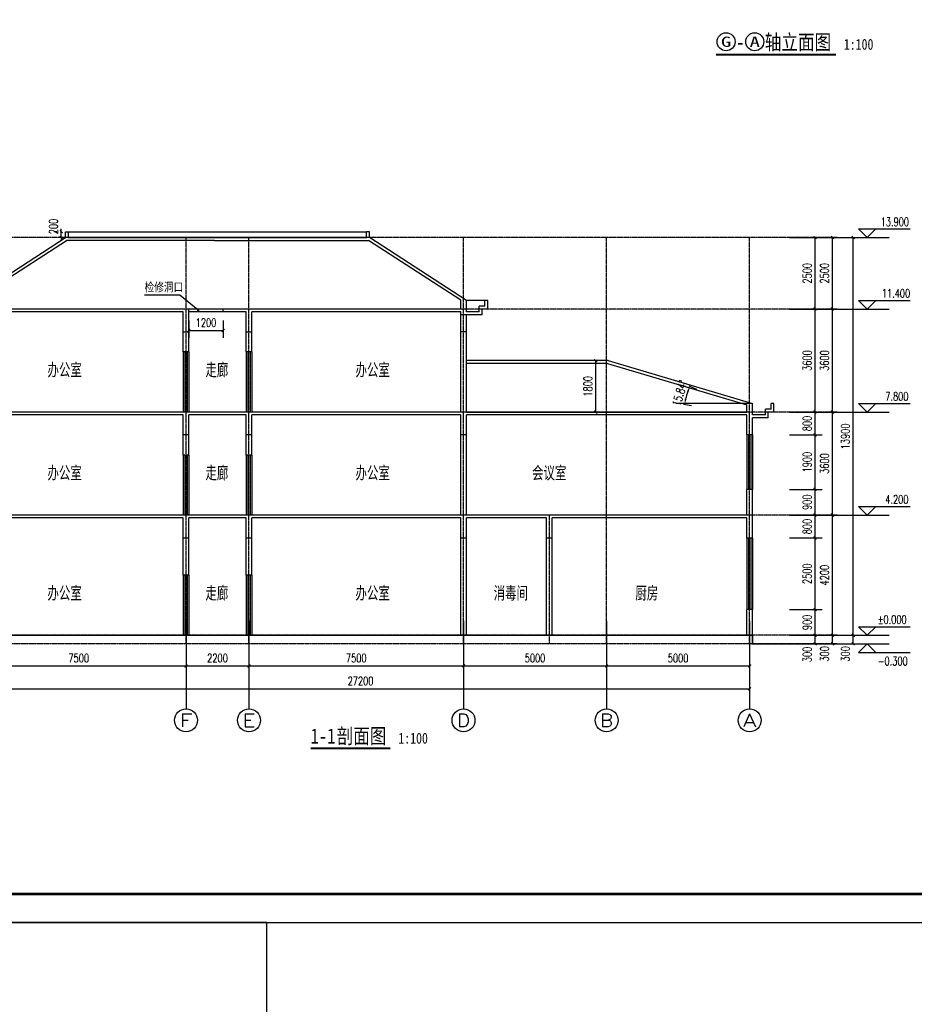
# Model space of a CAD drawing. Header units: inches. Extents: x 224620 to 3435104, y 247406 to 993300.
# Tile 30 of 110: x 262781 to 294053, y 315369 to 349776. Entities that reach past the tile are written whole.
import ezdxf
from ezdxf.enums import TextEntityAlignment as Align

# ---------------------------------------------------------------- set-up
doc = ezdxf.new("R2010")
doc.units = ezdxf.units.IN
doc.header["$MEASUREMENT"] = 0
doc.linetypes.add('__DASH', pattern=[0.35, 0.25, -0.1])
doc.linetypes.add('CENTER', pattern=[2, 1.25, -0.25, 0.25, -0.25])
for name, color, linetype in [('AXIS', 3, 'Continuous'), ('AXIS_TEXT', 7, 'Continuous'), ('DIM_ELEV', 3, 'Continuous'), ('DIM_LEAD', 3, 'Continuous'), ('DIM_SYMB', 3, 'Continuous'), ('DOTE', 1, 'CENTER'), ('PUB_DIM', 3, 'Continuous'), ('PUB_TEXT', 7, 'Continuous'), ('PUB_TITLE', 4, 'Continuous'), ('WALL', 2, 'Continuous'), ('WINDOW', 4, 'Continuous'), ('x细线', 135, 'Continuous'), ('散水', 144, 'Continuous')]:
    doc.layers.add(name, color=color, linetype=linetype)
doc.styles.add('_HZTXT', font='txt.shx', dxfattribs={"width": 0.8, "bigfont": 'HZTXT.shx'})
doc.styles.add('_TCH_AXIS', font='COMPLEX', dxfattribs={"bigfont": 'GBCBIG'})
doc.styles.add('_TCH_DIM', font='SIMPLEX', dxfattribs={"bigfont": 'GBCBIG'})
doc.styles.add('_TCH_DIM_T3', font='SIMPLEX', dxfattribs={"width": 0.705882, "bigfont": 'GBCBIG'})
doc.styles.add('COMPLEX', font='COMPLEX')
doc.styles.add('宋体', font='txt', dxfattribs={"width": 0.8})
doc.dimstyles.new('_TCH_ARCH&&100', dxfattribs={"dimtxt": 297.5, "dimasz": 100, "dimexe": 250, "dimexo": 300, "dimgap": 126.25, "dimtad": 1, "dimdec": 0, "dimzin": 0, "dimdsep": 46, "dimtxsty": '_TCH_DIM_T3', "dimblk": 'ARCHTICK', "dimcen": 0.09, "dimclrt": 7, "dimazin": 2, "dimtfac": 1, "dimtdec": 0, "dimtix": 1, "dimtmove": 2, "dimatfit": 3, "dimfxl": 1, "dimtolj": 1, "dimtzin": 0, "dimarcsym": 0})
doc.dimstyles.new('_TCH_ARROW&&100', dxfattribs={"dimtxt": 297.5, "dimasz": 200, "dimexe": 250, "dimexo": 300, "dimgap": 100, "dimtad": 1, "dimdec": 0, "dimzin": 0, "dimdsep": 46, "dimtxsty": '_TCH_DIM_T3', "dimcen": 0.09, "dimclrt": 7, "dimazin": 2, "dimtfac": 1, "dimtdec": 0, "dimtix": 1, "dimtmove": 2, "dimatfit": 3, "dimfxl": 1, "dimtolj": 1, "dimtzin": 0, "dimarcsym": 0})

# ---------------------------------------------------------------- blocks, each defined once
blk = doc.blocks.new('wrtgtg')
at = {"layer": 'PUB_TITLE'}
blk.add_lwpolyline([(-75296, -5841), (8804, -5841), (8804, 53559), (-75296, 53559)], close=True, dxfattribs=at)
at = {"layer": 'PUB_TITLE', "const_width": 100}
blk.add_lwpolyline([(-72796, -4841), (7804, -4841), (7804, 52559), (-72796, 52559)], close=True, dxfattribs=at)
blk = doc.blocks.new('_ArchTick')
at = {"color": 0, "linetype": 'ByBlock', "const_width": 0.4}
blk.add_lwpolyline([(-0.5, -0.5), (0.5, 0.5)], dxfattribs=at)
blk = doc.blocks.new('*D253')
at = {"layer": 'Defpoints', "color": 0}
for p in [(282917, 337864), (283246, 337864), (283246, 336064)]:
    blk.add_point(p, dxfattribs=at)
at = {"layer": 'PUB_DIM', "color": 0, "lineweight": -2}
for p, q in [((282946, 337864), (282667, 337864)), ((282917, 336064), (282917, 337864)), ((282946, 336064), (282667, 336064))]:
    blk.add_line(p, q, dxfattribs=at)
at = {"layer": 'PUB_DIM', "color": 0, "lineweight": -2, "xscale": 100, "yscale": 100, "zscale": 100}
for p, rotation in [((282917, 337864), 90), ((282917, 336064), 270)]:
    blk.add_blockref('_ArchTick', p, dxfattribs=dict(at, rotation=rotation))
at = {"layer": 'PUB_DIM', "color": 7, "insert": (282642, 336964), "char_height": 297.5, "attachment_point": 5, "rotation": 90, "style": '_TCH_DIM_T3'}
blk.add_mtext('\\A1;1800', dxfattribs=at)
blk = doc.blocks.new('*D254')
at = {"layer": 'Defpoints', "color": 0}
for p in [(285901, 337105), (286128, 336758), (285684, 336380), (288396, 335964)]:
    blk.add_point(p, dxfattribs=at)
at = {"layer": 'PUB_DIM', "color": 0, "lineweight": -2}
for p, q in [((286173, 336980), (286438, 336859)), ((285980, 336335), (286268, 336291))]:
    blk.add_line(p, q, dxfattribs=at)
blk.add_arc((288396, 335964), 2404, 160.1943, 166.4965, dxfattribs=at)
at = {"layer": 'PUB_DIM', "color": 0}
for points in [[(286104, 336791), (286166, 336765), (286211, 336963)], [(286092, 336518), (286027, 336531), (286021, 336329)]]:
    blk.add_solid(points, dxfattribs=at)
at = {"layer": 'PUB_DIM', "color": 7, "insert": (285855, 336724), "char_height": 297.5, "attachment_point": 5, "rotation": 73.3454, "style": '_TCH_DIM_T3'}
blk.add_mtext('\\A1;15.84°', dxfattribs=at)
blk = doc.blocks.new('*D255')
at = {"layer": 'Defpoints', "color": 0}
for p in [(268696, 339564), (269896, 339564), (269896, 338914)]:
    blk.add_point(p, dxfattribs=at)
at = {"layer": 'PUB_DIM', "color": 0, "lineweight": -2}
for p, q in [((268696, 339264), (268696, 338664)), ((269896, 339264), (269896, 338664)), ((268696, 338914), (269896, 338914))]:
    blk.add_line(p, q, dxfattribs=at)
at = {"layer": 'PUB_DIM', "color": 0, "lineweight": -2, "xscale": 100, "yscale": 100, "zscale": 100, "rotation": 180}
blk.add_blockref('_ArchTick', (268696, 338914), dxfattribs=at)
at = {"layer": 'PUB_DIM', "color": 0, "lineweight": -2, "xscale": 100, "yscale": 100, "zscale": 100}
blk.add_blockref('_ArchTick', (269896, 338914), dxfattribs=at)
at = {"layer": 'PUB_DIM', "color": 7, "insert": (269296, 339189), "char_height": 297.5, "attachment_point": 5, "style": '_TCH_DIM_T3'}
blk.add_mtext('\\A1;1200', dxfattribs=at)
blk = doc.blocks.new('*D336')
at = {"layer": 'Defpoints', "color": 0}
for p in [(264237, 342364), (264384, 342364), (264384, 342164)]:
    blk.add_point(p, dxfattribs=at)
at = {"layer": 'PUB_DIM', "color": 0, "lineweight": -2}
for p, q in [((264084, 342364), (263987, 342364)), ((264237, 342364), (264237, 342464)), ((264237, 342164), (264237, 342364)), ((264084, 342164), (263987, 342164)), ((264237, 342164), (264237, 342064))]:
    blk.add_line(p, q, dxfattribs=at)
at = {"layer": 'PUB_DIM', "color": 0, "lineweight": -2, "xscale": 100, "yscale": 100, "zscale": 100}
for p, rotation in [((264237, 342364), 270), ((264237, 342164), 90)]:
    blk.add_blockref('_ArchTick', p, dxfattribs=dict(at, rotation=rotation))
at = {"layer": 'PUB_DIM', "color": 7, "insert": (263962, 342550), "char_height": 297.5, "attachment_point": 5, "rotation": 90, "style": '_TCH_DIM_T3'}
blk.add_mtext('\\A1;200', dxfattribs=at)
blk = doc.blocks.new('*D337')
at = {"layer": 'Defpoints', "color": 0}
for p in [(289390, 342164), (290583, 342164), (289390, 339664)]:
    blk.add_point(p, dxfattribs=at)
at = {"layer": 'PUB_DIM', "color": 0, "lineweight": -2}
for p, q in [((289690, 342164), (290833, 342164)), ((290583, 339664), (290583, 342164)), ((289690, 339664), (290833, 339664))]:
    blk.add_line(p, q, dxfattribs=at)
at = {"layer": 'PUB_DIM', "color": 0, "lineweight": -2, "xscale": 100, "yscale": 100, "zscale": 100}
for p, rotation in [((290583, 342164), 90), ((290583, 339664), 270)]:
    blk.add_blockref('_ArchTick', p, dxfattribs=dict(at, rotation=rotation))
at = {"layer": 'PUB_DIM', "color": 7, "insert": (290308, 340914), "char_height": 297.5, "attachment_point": 5, "rotation": 90, "style": '_TCH_DIM_T3'}
blk.add_mtext('\\A1;2500', dxfattribs=at)
blk = doc.blocks.new('*D338')
at = {"layer": 'Defpoints', "color": 0}
for p in [(289390, 339664), (290583, 339664), (289390, 336064)]:
    blk.add_point(p, dxfattribs=at)
at = {"layer": 'PUB_DIM', "color": 0, "lineweight": -2}
for p, q in [((289690, 339664), (290833, 339664)), ((290583, 336064), (290583, 339664)), ((289690, 336064), (290833, 336064))]:
    blk.add_line(p, q, dxfattribs=at)
at = {"layer": 'PUB_DIM', "color": 0, "lineweight": -2, "xscale": 100, "yscale": 100, "zscale": 100}
for p, rotation in [((290583, 339664), 90), ((290583, 336064), 270)]:
    blk.add_blockref('_ArchTick', p, dxfattribs=dict(at, rotation=rotation))
at = {"layer": 'PUB_DIM', "color": 7, "insert": (290308, 337864), "char_height": 297.5, "attachment_point": 5, "rotation": 90, "style": '_TCH_DIM_T3'}
blk.add_mtext('\\A1;3600', dxfattribs=at)
blk = doc.blocks.new('*D339')
at = {"layer": 'Defpoints', "color": 0}
for p in [(289390, 336064), (290583, 336064), (289390, 335264)]:
    blk.add_point(p, dxfattribs=at)
at = {"layer": 'PUB_DIM', "color": 0, "lineweight": -2}
for p, q in [((289690, 336064), (290833, 336064)), ((290583, 335264), (290583, 336064)), ((289690, 335264), (290833, 335264))]:
    blk.add_line(p, q, dxfattribs=at)
at = {"layer": 'PUB_DIM', "color": 0, "lineweight": -2, "xscale": 100, "yscale": 100, "zscale": 100}
for p, rotation in [((290583, 336064), 90), ((290583, 335264), 270)]:
    blk.add_blockref('_ArchTick', p, dxfattribs=dict(at, rotation=rotation))
at = {"layer": 'PUB_DIM', "color": 7, "insert": (290308, 335664), "char_height": 297.5, "attachment_point": 5, "rotation": 90, "style": '_TCH_DIM_T3'}
blk.add_mtext('\\A1;800', dxfattribs=at)
blk = doc.blocks.new('*D340')
at = {"layer": 'Defpoints', "color": 0}
for p in [(289390, 335264), (290583, 335264), (289390, 333364)]:
    blk.add_point(p, dxfattribs=at)
at = {"layer": 'PUB_DIM', "color": 0, "lineweight": -2}
for p, q in [((289690, 335264), (290833, 335264)), ((290583, 333364), (290583, 335264)), ((289690, 333364), (290833, 333364))]:
    blk.add_line(p, q, dxfattribs=at)
at = {"layer": 'PUB_DIM', "color": 0, "lineweight": -2, "xscale": 100, "yscale": 100, "zscale": 100}
for p, rotation in [((290583, 335264), 90), ((290583, 333364), 270)]:
    blk.add_blockref('_ArchTick', p, dxfattribs=dict(at, rotation=rotation))
at = {"layer": 'PUB_DIM', "color": 7, "insert": (290308, 334314), "char_height": 297.5, "attachment_point": 5, "rotation": 90, "style": '_TCH_DIM_T3'}
blk.add_mtext('\\A1;1900', dxfattribs=at)
blk = doc.blocks.new('*D341')
at = {"layer": 'Defpoints', "color": 0}
for p in [(289390, 333364), (290583, 333364), (289390, 332464)]:
    blk.add_point(p, dxfattribs=at)
at = {"layer": 'PUB_DIM', "color": 0, "lineweight": -2}
for p, q in [((289690, 333364), (290833, 333364)), ((290583, 332464), (290583, 333364)), ((289690, 332464), (290833, 332464))]:
    blk.add_line(p, q, dxfattribs=at)
at = {"layer": 'PUB_DIM', "color": 0, "lineweight": -2, "xscale": 100, "yscale": 100, "zscale": 100}
for p, rotation in [((290583, 333364), 90), ((290583, 332464), 270)]:
    blk.add_blockref('_ArchTick', p, dxfattribs=dict(at, rotation=rotation))
at = {"layer": 'PUB_DIM', "color": 7, "insert": (290308, 332914), "char_height": 297.5, "attachment_point": 5, "rotation": 90, "style": '_TCH_DIM_T3'}
blk.add_mtext('\\A1;900', dxfattribs=at)
blk = doc.blocks.new('*D342')
at = {"layer": 'Defpoints', "color": 0}
for p in [(289390, 332464), (290583, 332464), (289390, 331664)]:
    blk.add_point(p, dxfattribs=at)
at = {"layer": 'PUB_DIM', "color": 0, "lineweight": -2}
for p, q in [((289690, 332464), (290833, 332464)), ((290583, 331664), (290583, 332464)), ((289690, 331664), (290833, 331664))]:
    blk.add_line(p, q, dxfattribs=at)
at = {"layer": 'PUB_DIM', "color": 0, "lineweight": -2, "xscale": 100, "yscale": 100, "zscale": 100}
for p, rotation in [((290583, 332464), 90), ((290583, 331664), 270)]:
    blk.add_blockref('_ArchTick', p, dxfattribs=dict(at, rotation=rotation))
at = {"layer": 'PUB_DIM', "color": 7, "insert": (290308, 332064), "char_height": 297.5, "attachment_point": 5, "rotation": 90, "style": '_TCH_DIM_T3'}
blk.add_mtext('\\A1;800', dxfattribs=at)
blk = doc.blocks.new('*D343')
at = {"layer": 'Defpoints', "color": 0}
for p in [(289390, 331664), (290583, 331664), (289390, 329164)]:
    blk.add_point(p, dxfattribs=at)
at = {"layer": 'PUB_DIM', "color": 0, "lineweight": -2}
for p, q in [((289690, 331664), (290833, 331664)), ((290583, 329164), (290583, 331664)), ((289690, 329164), (290833, 329164))]:
    blk.add_line(p, q, dxfattribs=at)
at = {"layer": 'PUB_DIM', "color": 0, "lineweight": -2, "xscale": 100, "yscale": 100, "zscale": 100}
for p, rotation in [((290583, 331664), 90), ((290583, 329164), 270)]:
    blk.add_blockref('_ArchTick', p, dxfattribs=dict(at, rotation=rotation))
at = {"layer": 'PUB_DIM', "color": 7, "insert": (290308, 330414), "char_height": 297.5, "attachment_point": 5, "rotation": 90, "style": '_TCH_DIM_T3'}
blk.add_mtext('\\A1;2500', dxfattribs=at)
blk = doc.blocks.new('*D344')
at = {"layer": 'Defpoints', "color": 0}
for p in [(289390, 329164), (290583, 329164), (289390, 328264)]:
    blk.add_point(p, dxfattribs=at)
at = {"layer": 'PUB_DIM', "color": 0, "lineweight": -2}
for p, q in [((289690, 329164), (290833, 329164)), ((290583, 328264), (290583, 329164)), ((289690, 328264), (290833, 328264))]:
    blk.add_line(p, q, dxfattribs=at)
at = {"layer": 'PUB_DIM', "color": 0, "lineweight": -2, "xscale": 100, "yscale": 100, "zscale": 100}
for p, rotation in [((290583, 329164), 90), ((290583, 328264), 270)]:
    blk.add_blockref('_ArchTick', p, dxfattribs=dict(at, rotation=rotation))
at = {"layer": 'PUB_DIM', "color": 7, "insert": (290308, 328714), "char_height": 297.5, "attachment_point": 5, "rotation": 90, "style": '_TCH_DIM_T3'}
blk.add_mtext('\\A1;900', dxfattribs=at)
blk = doc.blocks.new('*D345')
at = {"layer": 'Defpoints', "color": 0}
for p in [(289390, 328264), (290583, 328264), (289390, 327964)]:
    blk.add_point(p, dxfattribs=at)
at = {"layer": 'PUB_DIM', "color": 0, "lineweight": -2}
for p, q in [((289690, 328264), (290833, 328264)), ((290583, 327964), (290583, 328264)), ((289690, 327964), (290833, 327964))]:
    blk.add_line(p, q, dxfattribs=at)
at = {"layer": 'PUB_DIM', "color": 0, "lineweight": -2, "xscale": 100, "yscale": 100, "zscale": 100}
for p, rotation in [((290583, 328264), 90), ((290583, 327964), 270)]:
    blk.add_blockref('_ArchTick', p, dxfattribs=dict(at, rotation=rotation))
at = {"layer": 'PUB_DIM', "color": 7, "insert": (290308, 327594), "char_height": 297.5, "attachment_point": 5, "rotation": 90, "style": '_TCH_DIM_T3'}
blk.add_mtext('\\A1;300', dxfattribs=at)
blk = doc.blocks.new('*D397')
at = {"layer": 'AXIS', "color": 0, "lineweight": -2}
for p, q in [((283296, 328475), (283296, 326943)), ((288296, 328475), (288296, 326943)), ((283296, 327193), (288296, 327193))]:
    blk.add_line(p, q, dxfattribs=at)
at = {"layer": 'Defpoints', "color": 0}
for p in [(283296, 328775), (288296, 328775), (288296, 327193)]:
    blk.add_point(p, dxfattribs=at)
at = {"layer": 'AXIS', "color": 0, "lineweight": -2, "xscale": 100, "yscale": 100, "zscale": 100, "rotation": 180}
blk.add_blockref('_ArchTick', (283296, 327193), dxfattribs=at)
at = {"layer": 'AXIS', "color": 0, "lineweight": -2, "xscale": 100, "yscale": 100, "zscale": 100}
blk.add_blockref('_ArchTick', (288296, 327193), dxfattribs=at)
at = {"layer": 'AXIS', "color": 7, "insert": (285796, 327468), "char_height": 297.5, "attachment_point": 5, "style": '_TCH_DIM_T3'}
blk.add_mtext('\\A1;5000', dxfattribs=at)
blk = doc.blocks.new('*D398')
at = {"layer": 'AXIS', "color": 0, "lineweight": -2}
for p, q in [((278296, 328475), (278296, 326943)), ((283296, 328475), (283296, 326943)), ((278296, 327193), (283296, 327193))]:
    blk.add_line(p, q, dxfattribs=at)
at = {"layer": 'Defpoints', "color": 0}
for p in [(278296, 328775), (283296, 328775), (283296, 327193)]:
    blk.add_point(p, dxfattribs=at)
at = {"layer": 'AXIS', "color": 0, "lineweight": -2, "xscale": 100, "yscale": 100, "zscale": 100, "rotation": 180}
blk.add_blockref('_ArchTick', (278296, 327193), dxfattribs=at)
at = {"layer": 'AXIS', "color": 0, "lineweight": -2, "xscale": 100, "yscale": 100, "zscale": 100}
blk.add_blockref('_ArchTick', (283296, 327193), dxfattribs=at)
at = {"layer": 'AXIS', "color": 7, "insert": (280796, 327468), "char_height": 297.5, "attachment_point": 5, "style": '_TCH_DIM_T3'}
blk.add_mtext('\\A1;5000', dxfattribs=at)
blk = doc.blocks.new('*D399')
at = {"layer": 'AXIS', "color": 0, "lineweight": -2}
for p, q in [((270796, 328475), (270796, 326943)), ((278296, 328475), (278296, 326943)), ((270796, 327193), (278296, 327193))]:
    blk.add_line(p, q, dxfattribs=at)
at = {"layer": 'Defpoints', "color": 0}
for p in [(270796, 328775), (278296, 328775), (278296, 327193)]:
    blk.add_point(p, dxfattribs=at)
at = {"layer": 'AXIS', "color": 0, "lineweight": -2, "xscale": 100, "yscale": 100, "zscale": 100, "rotation": 180}
blk.add_blockref('_ArchTick', (270796, 327193), dxfattribs=at)
at = {"layer": 'AXIS', "color": 0, "lineweight": -2, "xscale": 100, "yscale": 100, "zscale": 100}
blk.add_blockref('_ArchTick', (278296, 327193), dxfattribs=at)
at = {"layer": 'AXIS', "color": 7, "insert": (274546, 327468), "char_height": 297.5, "attachment_point": 5, "style": '_TCH_DIM_T3'}
blk.add_mtext('\\A1;7500', dxfattribs=at)
blk = doc.blocks.new('*D400')
at = {"layer": 'AXIS', "color": 0, "lineweight": -2}
for p, q in [((268596, 328475), (268596, 326943)), ((270796, 328475), (270796, 326943)), ((268596, 327193), (270796, 327193))]:
    blk.add_line(p, q, dxfattribs=at)
at = {"layer": 'Defpoints', "color": 0}
for p in [(268596, 328775), (270796, 328775), (270796, 327193)]:
    blk.add_point(p, dxfattribs=at)
at = {"layer": 'AXIS', "color": 0, "lineweight": -2, "xscale": 100, "yscale": 100, "zscale": 100, "rotation": 180}
blk.add_blockref('_ArchTick', (268596, 327193), dxfattribs=at)
at = {"layer": 'AXIS', "color": 0, "lineweight": -2, "xscale": 100, "yscale": 100, "zscale": 100}
blk.add_blockref('_ArchTick', (270796, 327193), dxfattribs=at)
at = {"layer": 'AXIS', "color": 7, "insert": (269696, 327468), "char_height": 297.5, "attachment_point": 5, "style": '_TCH_DIM_T3'}
blk.add_mtext('\\A1;2200', dxfattribs=at)
blk = doc.blocks.new('*D401')
at = {"layer": 'AXIS', "color": 0, "lineweight": -2}
for p, q in [((261096, 328475), (261096, 326943)), ((268596, 328475), (268596, 326943)), ((261096, 327193), (268596, 327193))]:
    blk.add_line(p, q, dxfattribs=at)
at = {"layer": 'Defpoints', "color": 0}
for p in [(261096, 328775), (268596, 328775), (268596, 327193)]:
    blk.add_point(p, dxfattribs=at)
at = {"layer": 'AXIS', "color": 0, "lineweight": -2, "xscale": 100, "yscale": 100, "zscale": 100, "rotation": 180}
blk.add_blockref('_ArchTick', (261096, 327193), dxfattribs=at)
at = {"layer": 'AXIS', "color": 0, "lineweight": -2, "xscale": 100, "yscale": 100, "zscale": 100}
blk.add_blockref('_ArchTick', (268596, 327193), dxfattribs=at)
at = {"layer": 'AXIS', "color": 7, "insert": (264846, 327468), "char_height": 297.5, "attachment_point": 5, "style": '_TCH_DIM_T3'}
blk.add_mtext('\\A1;7500', dxfattribs=at)
blk = doc.blocks.new('*D402')
at = {"layer": 'AXIS', "color": 0, "lineweight": -2}
for p, q in [((261096, 328475), (261096, 326143)), ((288296, 328475), (288296, 326143)), ((261096, 326393), (288296, 326393))]:
    blk.add_line(p, q, dxfattribs=at)
at = {"layer": 'Defpoints', "color": 0}
for p in [(261096, 328775), (288296, 328775), (288296, 326393)]:
    blk.add_point(p, dxfattribs=at)
at = {"layer": 'AXIS', "color": 0, "lineweight": -2, "xscale": 100, "yscale": 100, "zscale": 100, "rotation": 180}
blk.add_blockref('_ArchTick', (261096, 326393), dxfattribs=at)
at = {"layer": 'AXIS', "color": 0, "lineweight": -2, "xscale": 100, "yscale": 100, "zscale": 100}
blk.add_blockref('_ArchTick', (288296, 326393), dxfattribs=at)
at = {"layer": 'AXIS', "color": 7, "insert": (274696, 326668), "char_height": 297.5, "attachment_point": 5, "style": '_TCH_DIM_T3'}
blk.add_mtext('\\A1;27200', dxfattribs=at)
blk = doc.blocks.new('*D410')
at = {"layer": 'Defpoints', "color": 0}
for p in [(290898, 342164), (291917, 342164), (290898, 328264)]:
    blk.add_point(p, dxfattribs=at)
at = {"layer": 'PUB_DIM', "color": 0, "lineweight": -2}
for p, q in [((291198, 342164), (292167, 342164)), ((291917, 328264), (291917, 342164)), ((291198, 328264), (292167, 328264))]:
    blk.add_line(p, q, dxfattribs=at)
at = {"layer": 'PUB_DIM', "color": 0, "lineweight": -2, "xscale": 100, "yscale": 100, "zscale": 100}
for p, rotation in [((291917, 342164), 90), ((291917, 328264), 270)]:
    blk.add_blockref('_ArchTick', p, dxfattribs=dict(at, rotation=rotation))
at = {"layer": 'PUB_DIM', "color": 7, "insert": (291642, 335214), "char_height": 297.5, "attachment_point": 5, "rotation": 90, "style": '_TCH_DIM_T3'}
blk.add_mtext('\\A1;13900', dxfattribs=at)
blk = doc.blocks.new('*D411')
at = {"layer": 'Defpoints', "color": 0}
for p in [(290898, 328264), (291917, 328264), (290898, 327964)]:
    blk.add_point(p, dxfattribs=at)
at = {"layer": 'PUB_DIM', "color": 0, "lineweight": -2}
for p, q in [((291198, 328264), (292167, 328264)), ((291917, 327964), (291917, 328264)), ((291198, 327964), (292167, 327964))]:
    blk.add_line(p, q, dxfattribs=at)
at = {"layer": 'PUB_DIM', "color": 0, "lineweight": -2, "xscale": 100, "yscale": 100, "zscale": 100}
for p, rotation in [((291917, 328264), 90), ((291917, 327964), 270)]:
    blk.add_blockref('_ArchTick', p, dxfattribs=dict(at, rotation=rotation))
at = {"layer": 'PUB_DIM', "color": 7, "insert": (291642, 327614), "char_height": 297.5, "attachment_point": 5, "rotation": 90, "style": '_TCH_DIM_T3'}
blk.add_mtext('\\A1;300', dxfattribs=at)
blk = doc.blocks.new('*D412')
at = {"layer": 'Defpoints', "color": 0}
for p in [(289997, 342164), (291190, 342164), (289997, 339664)]:
    blk.add_point(p, dxfattribs=at)
at = {"layer": 'PUB_DIM', "color": 0, "lineweight": -2}
for p, q in [((290297, 342164), (291440, 342164)), ((291190, 339664), (291190, 342164)), ((290297, 339664), (291440, 339664))]:
    blk.add_line(p, q, dxfattribs=at)
at = {"layer": 'PUB_DIM', "color": 0, "lineweight": -2, "xscale": 100, "yscale": 100, "zscale": 100}
for p, rotation in [((291190, 342164), 90), ((291190, 339664), 270)]:
    blk.add_blockref('_ArchTick', p, dxfattribs=dict(at, rotation=rotation))
at = {"layer": 'PUB_DIM', "color": 7, "insert": (290915, 340914), "char_height": 297.5, "attachment_point": 5, "rotation": 90, "style": '_TCH_DIM_T3'}
blk.add_mtext('\\A1;2500', dxfattribs=at)
blk = doc.blocks.new('*D413')
at = {"layer": 'Defpoints', "color": 0}
for p in [(289997, 339664), (291190, 339664), (289997, 336064)]:
    blk.add_point(p, dxfattribs=at)
at = {"layer": 'PUB_DIM', "color": 0, "lineweight": -2}
for p, q in [((290297, 339664), (291440, 339664)), ((291190, 336064), (291190, 339664)), ((290297, 336064), (291440, 336064))]:
    blk.add_line(p, q, dxfattribs=at)
at = {"layer": 'PUB_DIM', "color": 0, "lineweight": -2, "xscale": 100, "yscale": 100, "zscale": 100}
for p, rotation in [((291190, 339664), 90), ((291190, 336064), 270)]:
    blk.add_blockref('_ArchTick', p, dxfattribs=dict(at, rotation=rotation))
at = {"layer": 'PUB_DIM', "color": 7, "insert": (290915, 337864), "char_height": 297.5, "attachment_point": 5, "rotation": 90, "style": '_TCH_DIM_T3'}
blk.add_mtext('\\A1;3600', dxfattribs=at)
blk = doc.blocks.new('*D414')
at = {"layer": 'Defpoints', "color": 0}
for p in [(289997, 336064), (291190, 336064), (289997, 332464)]:
    blk.add_point(p, dxfattribs=at)
at = {"layer": 'PUB_DIM', "color": 0, "lineweight": -2}
for p, q in [((290297, 336064), (291440, 336064)), ((291190, 332464), (291190, 336064)), ((290297, 332464), (291440, 332464))]:
    blk.add_line(p, q, dxfattribs=at)
at = {"layer": 'PUB_DIM', "color": 0, "lineweight": -2, "xscale": 100, "yscale": 100, "zscale": 100}
for p, rotation in [((291190, 336064), 90), ((291190, 332464), 270)]:
    blk.add_blockref('_ArchTick', p, dxfattribs=dict(at, rotation=rotation))
at = {"layer": 'PUB_DIM', "color": 7, "insert": (290915, 334264), "char_height": 297.5, "attachment_point": 5, "rotation": 90, "style": '_TCH_DIM_T3'}
blk.add_mtext('\\A1;3600', dxfattribs=at)
blk = doc.blocks.new('*D415')
at = {"layer": 'Defpoints', "color": 0}
for p in [(289997, 332464), (291190, 332464), (289997, 328264)]:
    blk.add_point(p, dxfattribs=at)
at = {"layer": 'PUB_DIM', "color": 0, "lineweight": -2}
for p, q in [((290297, 332464), (291440, 332464)), ((291190, 328264), (291190, 332464)), ((290297, 328264), (291440, 328264))]:
    blk.add_line(p, q, dxfattribs=at)
at = {"layer": 'PUB_DIM', "color": 0, "lineweight": -2, "xscale": 100, "yscale": 100, "zscale": 100}
for p, rotation in [((291190, 332464), 90), ((291190, 328264), 270)]:
    blk.add_blockref('_ArchTick', p, dxfattribs=dict(at, rotation=rotation))
at = {"layer": 'PUB_DIM', "color": 7, "insert": (290915, 330364), "char_height": 297.5, "attachment_point": 5, "rotation": 90, "style": '_TCH_DIM_T3'}
blk.add_mtext('\\A1;4200', dxfattribs=at)
blk = doc.blocks.new('*D416')
at = {"layer": 'Defpoints', "color": 0}
for p in [(289997, 328264), (291190, 328264), (289997, 327964)]:
    blk.add_point(p, dxfattribs=at)
at = {"layer": 'PUB_DIM', "color": 0, "lineweight": -2}
for p, q in [((290297, 328264), (291440, 328264)), ((291190, 327964), (291190, 328264)), ((290297, 327964), (291440, 327964))]:
    blk.add_line(p, q, dxfattribs=at)
at = {"layer": 'PUB_DIM', "color": 0, "lineweight": -2, "xscale": 100, "yscale": 100, "zscale": 100}
for p, rotation in [((291190, 328264), 90), ((291190, 327964), 270)]:
    blk.add_blockref('_ArchTick', p, dxfattribs=dict(at, rotation=rotation))
at = {"layer": 'PUB_DIM', "color": 7, "insert": (290915, 327614), "char_height": 297.5, "attachment_point": 5, "rotation": 90, "style": '_TCH_DIM_T3'}
blk.add_mtext('\\A1;300', dxfattribs=at)
blk = doc.blocks.new('_AXISO')
blk.add_circle((0, 0), 0.5)
at = {"layer": 'AXIS_TEXT', "style": 'COMPLEX', "width": 1.041667}
blk.add_attdef('A', text='', height=0.56, dxfattribs=at).set_placement((-0.25, -0.28), (0.25, -0.28), align=Align.FIT)

msp = doc.modelspace()

# ---------------------------------------------------------------- linework, layer by layer
msp.add_lwpolyline([(250809, 312514.3), (271417.2, 312514.3), (271417.2, 318222.9), (250809, 318222.9)], close=True)
at = {"layer": 'AXIS'}
for p, q in [((268596.4, 328774.8), (268596.4, 325692.8)), ((270796.4, 328774.8), (270796.4, 325692.8)), ((278296.4, 328774.8), (278296.4, 325692.8)), ((283296.4, 328774.8), (283296.4, 325692.8)), ((288296.4, 328774.8), (288296.4, 325692.8))]:
    msp.add_line(p, q, dxfattribs=at)
at = {"layer": 'DIM_ELEV'}
for p, q in [((292408, 342163.7), (292108, 342463.7)), ((292108, 342463.7), (293908, 342463.7)), ((292408, 342163.7), (292708, 342463.7)), ((292408, 339663.7), (292108, 339963.7)), ((292108, 339963.7), (293908, 339963.7)), ((292408, 339663.7), (292708, 339963.7)), ((292408, 336063.7), (292108, 336363.7)), ((292108, 336363.7), (293908, 336363.7)), ((292408, 336063.7), (292708, 336363.7)), ((292408, 332463.7), (292108, 332763.7)), ((292108, 332763.7), (293908, 332763.7)), ((292408, 332463.7), (292708, 332763.7)), ((292408, 328263.7), (292108, 328563.7)), ((292108, 328563.7), (293908, 328563.7)), ((292408, 328263.7), (292708, 328563.7)), ((292408, 327963.7), (292108, 327663.7)), ((292408, 327963.7), (292708, 327663.7)), ((292108, 327663.7), (293908, 327663.7))]:
    msp.add_line(p, q, dxfattribs=at)
at = {"layer": 'DIM_LEAD'}
for p, q in [((268374.1, 340147.8), (267146, 340147.8)), ((269022.3, 339625.4), (268374.1, 340147.8)), ((269022.3, 339625.4), (268374.1, 340147.8))]:
    msp.add_line(p, q, dxfattribs=at)
at = {"layer": 'DIM_LEAD', "const_width": 40}
msp.add_lwpolyline([(269037.9, 339612.8, 1), (269006.7, 339637.9, 1)], format="xyb", close=True, dxfattribs=at)
msp.add_lwpolyline([(269037.9, 339612.8, 1), (269006.7, 339637.9, 1)], format="xyb", close=True, dxfattribs=at)
at = {"layer": 'DIM_SYMB', "const_width": 70}
for points in [[(287123.8, 348550.4), (291310.2, 348550.4)], [(272953, 324308.2), (275737.1, 324308.2)]]:
    msp.add_lwpolyline(points, dxfattribs=at)
at = {"layer": 'DOTE'}
for p, q in [((291357.1, 342163.7), (259821.8, 342163.7)), ((268596.4, 327963.7), (268596.4, 342163.7)), ((270796.4, 327963.7), (270796.4, 342163.7)), ((278296.4, 327963.7), (278296.4, 342163.7)), ((283296.4, 327963.7), (283296.4, 342163.7)), ((288296.4, 327963.7), (288296.4, 342163.7)), ((291357.1, 339663.7), (259821.8, 339663.7)), ((291357.1, 336063.7), (259821.8, 336063.7)), ((291357.1, 332463.7), (259821.8, 332463.7)), ((281296.4, 327963.7), (281296.4, 332463.7)), ((291357.1, 328263.7), (259821.8, 328263.7)), ((291357.1, 327963.7), (259821.8, 327963.7))]:
    msp.add_line(p, q, dxfattribs=at)
at = {"layer": 'PUB_DIM'}
for p, q in [((290898.2, 342163.7), (293171.1, 342163.7)), ((290898.2, 339663.7), (293171.1, 339663.7)), ((290898.2, 336063.7), (293171.1, 336063.7)), ((290898.2, 332463.7), (293171.1, 332463.7)), ((290898.2, 328263.7), (293171.1, 328263.7)), ((290898.2, 327963.7), (293171.1, 327963.7))]:
    msp.add_line(p, q, dxfattribs=at)
at = {"layer": 'PUB_TEXT'}
for centre in [(287473.8, 349005.4), (288476.2, 349005.4)]:
    msp.add_circle(centre, 315, dxfattribs=at)
at = {"layer": 'WALL'}
for p, q in [((264383.7, 342163.7), (264383.7, 342363.7)), ((264383.7, 342363.7), (264483.7, 342363.7)), ((264483.7, 342163.7), (264483.7, 342363.7)), ((274909, 342163.7), (274909, 342363.7)), ((275009, 342363.7), (274909, 342363.7)), ((275009, 342163.7), (275009, 342363.7)), ((260996.4, 339963.7), (264383.7, 342163.7)), ((261196.4, 339974.3), (264413.4, 342063.7)), ((269596.4, 342063.7), (264413.4, 342063.7)), ((269596.4, 342163.7), (264483.7, 342163.7)), ((269596.4, 342163.7), (274909, 342163.7)), ((269596.4, 342063.7), (274979.4, 342063.7)), ((278196.4, 339974.3), (274979.4, 342063.7)), ((278396.4, 339963.7), (275009, 342163.7)), ((278196.4, 339663.7), (278196.4, 339974.3)), ((278396.4, 339563.7), (278396.4, 339963.7)), ((279146.4, 339963.7), (279046.4, 339963.7)), ((279046.4, 339763.7), (279046.4, 339963.7)), ((279146.4, 339663.7), (279146.4, 339963.7)), ((268696.4, 339663.7), (261196.4, 339663.7)), ((268696.4, 339563.7), (268696.4, 339663.7)), ((278196.4, 339663.7), (269896.4, 339663.7)), ((269896.4, 339563.7), (269896.4, 339663.7)), ((279046.4, 339763.7), (278846.4, 339763.7)), ((278846.4, 339563.7), (278846.4, 339763.7)), ((279146.4, 339663.7), (278946.4, 339663.7)), ((278946.4, 339463.7), (278946.4, 339663.7)), ((268496.4, 339563.7), (261196.4, 339563.7)), ((268496.4, 338163.7), (268496.4, 339563.7)), ((268696.4, 338163.7), (268696.4, 339563.7)), ((270696.4, 339563.7), (269896.4, 339563.7)), ((270696.4, 338163.7), (270696.4, 339563.7)), ((270896.4, 338163.7), (270896.4, 339563.7)), ((278196.4, 339563.7), (270896.4, 339563.7)), ((278196.4, 336063.7), (278196.4, 339563.7)), ((278946.4, 339463.7), (278196.4, 339463.7)), ((278846.4, 339563.7), (278396.4, 339563.7)), ((278396.4, 336063.7), (278396.4, 339463.7)), ((268496.4, 338863.7), (268696.4, 338863.7)), ((270696.4, 338863.7), (270896.4, 338863.7)), ((278396.4, 338863.7), (278196.4, 338863.7)), ((268696.4, 338163.7), (268496.4, 338163.7)), ((270896.4, 338163.7), (270696.4, 338163.7)), ((283346.4, 337863.7), (278396.4, 337863.7)), ((283331.8, 337763.7), (278396.4, 337763.7)), ((283331.8, 337763.7), (288196.4, 336318.8)), ((283346.4, 337863.7), (288396.4, 336363.7)), ((288196.4, 336063.7), (288196.4, 336318.8)), ((288396.4, 335963.7), (288396.4, 336363.7)), ((289046.4, 336163.7), (288846.4, 336163.7)), ((288846.4, 335963.7), (288846.4, 336163.7)), ((289146.4, 336363.7), (289046.4, 336363.7)), ((289046.4, 336163.7), (289046.4, 336363.7)), ((289146.4, 336063.7), (289146.4, 336363.7)), ((268496.4, 335963.7), (261196.4, 335963.7)), ((288196.4, 336063.7), (261796.4, 336063.7)), ((268496.4, 334563.7), (268496.4, 335963.7)), ((270696.4, 335963.7), (268696.4, 335963.7)), ((268696.4, 334563.7), (268696.4, 335963.7)), ((270696.4, 334563.7), (270696.4, 335963.7)), ((278196.4, 335963.7), (270896.4, 335963.7)), ((270896.4, 334563.7), (270896.4, 335963.7)), ((278196.4, 332463.7), (278196.4, 335963.7)), ((278396.4, 336063.7), (288196.4, 336063.7)), ((288196.4, 335963.7), (278396.4, 335963.7)), ((278396.4, 332463.7), (278396.4, 335963.7)), ((288196.4, 335263.7), (288196.4, 335963.7)), ((288846.4, 335963.7), (288396.4, 335963.7)), ((288396.4, 335263.7), (288396.4, 335863.7)), ((288946.4, 335863.7), (288396.4, 335863.7)), ((289146.4, 336063.7), (288946.4, 336063.7)), ((288946.4, 335863.7), (288946.4, 336063.7)), ((268696.4, 335263.7), (268496.4, 335263.7)), ((270896.4, 335263.7), (270696.4, 335263.7)), ((278396.4, 335263.7), (278196.4, 335263.7)), ((288396.4, 335263.7), (288196.4, 335263.7)), ((268696.4, 334563.7), (268496.4, 334563.7)), ((270896.4, 334563.7), (270696.4, 334563.7)), ((288196.4, 332463.7), (288196.4, 333363.7)), ((288396.4, 333363.7), (288196.4, 333363.7)), ((288396.4, 331663.7), (288396.4, 333363.7)), ((288396.4, 332463.7), (261796.4, 332463.7)), ((268496.4, 332363.7), (261196.4, 332363.7)), ((268496.4, 330363.7), (268496.4, 332363.7)), ((268696.4, 330363.7), (268696.4, 332363.7)), ((270696.4, 332363.7), (268696.4, 332363.7)), ((270696.4, 330363.7), (270696.4, 332363.7)), ((270896.4, 330363.7), (270896.4, 332363.7)), ((278196.4, 332363.7), (270896.4, 332363.7)), ((278196.4, 328263.7), (278196.4, 332363.7)), ((278396.4, 328263.7), (278396.4, 332363.7)), ((281196.4, 332363.7), (278396.4, 332363.7)), ((281196.4, 328263.7), (281196.4, 332363.7)), ((281396.4, 328263.7), (281396.4, 332363.7)), ((288196.4, 332363.7), (281396.4, 332363.7)), ((288196.4, 331663.7), (288196.4, 332363.7)), ((268696.4, 331663.7), (268496.4, 331663.7)), ((270896.4, 331663.7), (270696.4, 331663.7)), ((278396.4, 331663.7), (278196.4, 331663.7)), ((281396.4, 331663.7), (281196.4, 331663.7)), ((288396.4, 331663.7), (288196.4, 331663.7)), ((268696.4, 330363.7), (268496.4, 330363.7)), ((270896.4, 330363.7), (270696.4, 330363.7)), ((288196.4, 328263.7), (288196.4, 329163.7)), ((288396.4, 329163.7), (288196.4, 329163.7)), ((288396.4, 328263.7), (288396.4, 329163.7))]:
    msp.add_line(p, q, dxfattribs=at)
for points in [[(264483.7, 342163.7), (269596.4, 342163.7)], [(264483.7, 342163.7), (269596.4, 342163.7)], [(274909, 342163.7), (269596.4, 342163.7)]]:
    msp.add_lwpolyline(points, dxfattribs=at)
at = {"layer": 'WALL', "const_width": 50}
msp.add_lwpolyline([(259403.4, 327963.7), (260996.4, 327963.7), (260996.4, 328263.7), (288396.4, 328263.7), (288396.4, 327963.7), (290214.7, 327963.7)], dxfattribs=at)
at = {"layer": 'WINDOW'}
for p, q in [((268496.4, 338163.7), (268496.4, 336063.7)), ((268556.4, 338163.7), (268556.4, 336063.7)), ((268636.4, 338163.7), (268636.4, 336063.7)), ((268696.4, 338163.7), (268696.4, 336063.7)), ((270696.4, 338163.7), (270696.4, 336063.7)), ((270756.4, 338163.7), (270756.4, 336063.7)), ((270836.4, 338163.7), (270836.4, 336063.7)), ((270896.4, 338163.7), (270896.4, 336063.7)), ((288196.4, 335263.7), (288196.4, 333363.7)), ((288256.4, 335263.7), (288256.4, 333363.7)), ((288336.4, 335263.7), (288336.4, 333363.7)), ((288396.4, 335263.7), (288396.4, 333363.7)), ((268496.4, 334563.7), (268496.4, 332463.7)), ((268556.4, 334563.7), (268556.4, 332463.7)), ((268636.4, 334563.7), (268636.4, 332463.7)), ((268696.4, 334563.7), (268696.4, 332463.7)), ((270696.4, 334563.7), (270696.4, 332463.7)), ((270756.4, 334563.7), (270756.4, 332463.7)), ((270836.4, 334563.7), (270836.4, 332463.7)), ((270896.4, 334563.7), (270896.4, 332463.7)), ((288196.4, 331663.7), (288196.4, 329163.7)), ((288256.4, 331663.7), (288256.4, 329163.7)), ((288336.4, 331663.7), (288336.4, 329163.7)), ((288396.4, 331663.7), (288396.4, 329163.7)), ((268496.4, 330363.7), (268496.4, 328263.7)), ((268556.4, 330363.7), (268556.4, 328263.7)), ((268636.4, 330363.7), (268636.4, 328263.7)), ((268696.4, 330363.7), (268696.4, 328263.7)), ((270696.4, 330363.7), (270696.4, 328263.7)), ((270756.4, 330363.7), (270756.4, 328263.7)), ((270836.4, 330363.7), (270836.4, 328263.7)), ((270896.4, 330363.7), (270896.4, 328263.7))]:
    msp.add_line(p, q, dxfattribs=at)
at = {"layer": 'x细线'}
for p, q in [((264483.7, 342363.7), (274909, 342363.7)), ((279046.4, 339963.7), (278396.4, 339963.7))]:
    msp.add_line(p, q, dxfattribs=at)
at = {"layer": 'x细线', "linetype": '__DASH'}
msp.add_line((288396.4, 336363.7), (285702.9, 336363.7), dxfattribs=at)
at = {"layer": '散水'}
for p, q in [((269896.4, 339663.7), (268696.4, 339663.7)), ((269896.4, 339563.7), (268696.4, 339563.7))]:
    msp.add_line(p, q, dxfattribs=at)

# ---------------------------------------------------------------- block references
msp.add_blockref('wrtgtg', (326104.7, 324064.1))
at = {"layer": 'AXIS'}
ref = msp.add_blockref('_AXISO', (268596.4, 325292.8), dxfattribs=dict(at, xscale=800, yscale=800, zscale=800))
ref.add_attrib('A', 'F', dxfattribs={"layer": 'AXIS_TEXT', "height": 452.5, "style": '_TCH_AXIS', "width": 1.615385}).set_placement((268370.1, 325066.6), (268822.6, 325066.6), align=Align.FIT)
ref = msp.add_blockref('_AXISO', (270796.4, 325292.8), dxfattribs=dict(at, xscale=800, yscale=800, zscale=800))
ref.add_attrib('A', 'E', dxfattribs={"layer": 'AXIS_TEXT', "height": 452.5, "style": '_TCH_AXIS', "width": 1.615385}).set_placement((270570.1, 325066.6), (271022.6, 325066.6), align=Align.FIT)
ref = msp.add_blockref('_AXISO', (278296.4, 325292.8), dxfattribs=dict(at, xscale=800, yscale=800, zscale=800))
ref.add_attrib('A', 'D', dxfattribs={"layer": 'AXIS_TEXT', "height": 452.5, "style": '_TCH_AXIS', "width": 1.5}).set_placement((278070.1, 325066.6), (278522.6, 325066.6), align=Align.FIT)
ref = msp.add_blockref('_AXISO', (283296.4, 325292.8), dxfattribs=dict(at, xscale=800, yscale=800, zscale=800))
ref.add_attrib('A', 'B', dxfattribs={"layer": 'AXIS_TEXT', "height": 452.5, "style": '_TCH_AXIS', "width": 1.5}).set_placement((283070.1, 325066.6), (283522.6, 325066.6), align=Align.FIT)
ref = msp.add_blockref('_AXISO', (288296.4, 325292.8), dxfattribs=dict(at, xscale=800, yscale=800, zscale=800))
ref.add_attrib('A', 'A', dxfattribs={"layer": 'AXIS_TEXT', "height": 452.5, "style": '_TCH_AXIS', "width": 1.3125}).set_placement((288070.1, 325066.6), (288522.6, 325066.6), align=Align.FIT)

# ---------------------------------------------------------------- texts
at = {"layer": 'PUB_TEXT'}
for s, height, style, width, p in [('轴立面图', 531.65, '宋体', 0.8, (288826.2, 348725.4)), ('-', 531.6, '宋体', 0.8, (287823.8, 348725.4)), ('1:100', 379.75, '宋体', 0.8, (291590.2, 348725.4)), ('13.900', 297.5, '_TCH_DIM', 0.705882, (292878, 342563.8)), ('11.400', 297.5, '_TCH_DIM', 0.705882, (292918, 340063.8)), ('办公室', 500, '_HZTXT', 0.8, (263753.6, 337273.5)), ('走廊', 500, '_HZTXT', 0.8, (269274.7, 337273.5)), ('办公室', 500, '_HZTXT', 0.8, (274520.1, 337273.5)), ('7.800', 297.5, '_TCH_DIM', 0.705882, (293038, 336463.8)), ('办公室', 500, '_HZTXT', 0.8, (263753.6, 333673.5)), ('走廊', 500, '_HZTXT', 0.8, (269274.7, 333673.5)), ('办公室', 500, '_HZTXT', 0.8, (274520.1, 333673.5)), ('会议室', 500, '_HZTXT', 0.8, (280691.8, 333673.5)), ('4.200', 297.5, '_TCH_DIM', 0.705882, (293038, 332863.8)), ('办公室', 500, '_HZTXT', 0.8, (263753.6, 329473.5)), ('走廊', 500, '_HZTXT', 0.8, (269274.7, 329473.5)), ('办公室', 500, '_HZTXT', 0.8, (274520.1, 329473.5)), ('消毒间', 500, '_HZTXT', 0.8, (279348.3, 329473.5)), ('厨房', 500, '_HZTXT', 0.8, (284301.7, 329473.5)), ('%%P0.000', 297.5, '_TCH_DIM', 0.705882, (292778, 328663.8)), ('-0.300', 297.5, '_TCH_DIM', 0.705882, (292778, 327213.6)), ('1-1', 531.65, '宋体', 0.8, (272953, 324477.5)), ('剖面图', 531.65, '宋体', 0.8, (273860.4, 324477.5)), ('1:100', 379.75, '宋体', 0.8, (276017.1, 324477.5))]:
    msp.add_text(s, height=height, dxfattribs=dict(at, style=style, width=width)).set_placement(p)
at = {"layer": 'PUB_TEXT', "style": '宋体', "width": 1.40625}
for s, p, p2 in [('G', (287295.6, 348827.2), (287652, 348827.2)), ('A', (288298, 348827.2), (288654.4, 348827.2))]:
    msp.add_text(s, height=356.4, dxfattribs=at).set_placement(p, p2, align=Align.FIT)
at = {"layer": 'PUB_TEXT', "style": '_TCH_DIM'}
msp.add_text('检修洞口', height=337.59, dxfattribs=at).set_placement((267146, 340247.9))

# ---------------------------------------------------------------- dimensions: what is measured, and where the dimension line sits
at = {"layer": 'AXIS'}
for p1, p2, distance, picture, middle in [((261096.4, 328774.8), (268596.4, 328774.8), -1582, '*D401', (264846.4, 327467.8)), ((261096.4, 328774.8), (288296.4, 328774.8), -2382, '*D402', (274696.4, 326667.8)), ((268596.4, 328774.8), (270796.4, 328774.8), -1582, '*D400', (269696.4, 327467.8)), ((270796.4, 328774.8), (278296.4, 328774.8), -1582, '*D399', (274546.4, 327467.8)), ((278296.4, 328774.8), (283296.4, 328774.8), -1582, '*D398', (280796.4, 327467.8)), ((283296.4, 328774.8), (288296.4, 328774.8), -1582, '*D397', (285796.4, 327467.8))]:
    dim = msp.add_aligned_dim(p1=p1, p2=p2, distance=distance, dimstyle='_TCH_ARCH&&100', dxfattribs=at)
    dim.commit()
    dim.dimension.update_dxf_attribs({"geometry": picture, "text_midpoint": middle})
at = {"layer": 'PUB_DIM'}
for base, p1, p2, picture, middle in [((264236.6, 342363.7), (264383.7, 342163.7), (264383.7, 342363.7), '*D336', (263961.6, 342550.3)), ((290582.5, 328263.7), (289389.6, 327963.7), (289389.6, 328263.7), '*D345', (290307.5, 327593.7)), ((291190, 328263.7), (289997.1, 327963.7), (289997.1, 328263.7), '*D416', (290915, 327613.7)), ((291916.8, 328263.7), (290898.2, 327963.7), (290898.2, 328263.7), '*D411', (291641.8, 327613.7))]:
    dim = msp.add_linear_dim(base=base, p1=p1, p2=p2, angle=90, dimstyle='_TCH_ARCH&&100', dxfattribs=at)
    dim.commit()
    dim.dimension.update_dxf_attribs({"geometry": picture, "text_midpoint": middle, "dimtype": 161})
for p1, p2, distance, picture, middle in [((289389.6, 339663.7), (289389.6, 342163.7), -1192.9, '*D337', (290307.5, 340913.7)), ((289997.1, 339663.7), (289997.1, 342163.7), -1192.9, '*D412', (290915, 340913.7)), ((290898.2, 328263.7), (290898.2, 342163.7), -1018.6, '*D410', (291641.8, 335213.7)), ((289389.6, 336063.7), (289389.6, 339663.7), -1192.9, '*D338', (290307.5, 337863.7)), ((289997.1, 336063.7), (289997.1, 339663.7), -1192.9, '*D413', (290915, 337863.7)), ((268696.4, 339563.7), (269896.4, 339563.7), -649.6, '*D255', (269296.4, 339189.1)), ((283246.4, 336063.7), (283246.4, 337863.7), 329.5, '*D253', (282641.9, 336963.7)), ((289389.6, 335263.7), (289389.6, 336063.7), -1192.9, '*D339', (290307.5, 335663.7)), ((289997.1, 332463.7), (289997.1, 336063.7), -1192.9, '*D414', (290915, 334263.7)), ((289389.6, 333363.7), (289389.6, 335263.7), -1192.9, '*D340', (290307.5, 334313.7)), ((289389.6, 332463.7), (289389.6, 333363.7), -1192.9, '*D341', (290307.5, 332913.7)), ((289389.6, 331663.7), (289389.6, 332463.7), -1192.9, '*D342', (290307.5, 332063.7)), ((289997.1, 328263.7), (289997.1, 332463.7), -1192.9, '*D415', (290915, 330363.7)), ((289389.6, 329163.7), (289389.6, 331663.7), -1192.9, '*D343', (290307.5, 330413.7)), ((289389.6, 328263.7), (289389.6, 329163.7), -1192.9, '*D344', (290307.5, 328713.7))]:
    dim = msp.add_aligned_dim(p1=p1, p2=p2, distance=distance, dimstyle='_TCH_ARCH&&100', dxfattribs=at)
    dim.commit()
    dim.dimension.update_dxf_attribs({"geometry": picture, "text_midpoint": middle})
dim = msp.add_angular_dim_3p(base=(286127.8, 336757.9), center=(288396.4, 335963.7), p1=(285900.6, 337105), p2=(285683.9, 336380.4), dimstyle='_TCH_ARROW&&100', dxfattribs=at)
dim.commit()
dim.dimension.update_dxf_attribs({"geometry": '*D254', "text_midpoint": (285855.4, 336723.8)})

doc.saveas('drawing.dxf')
